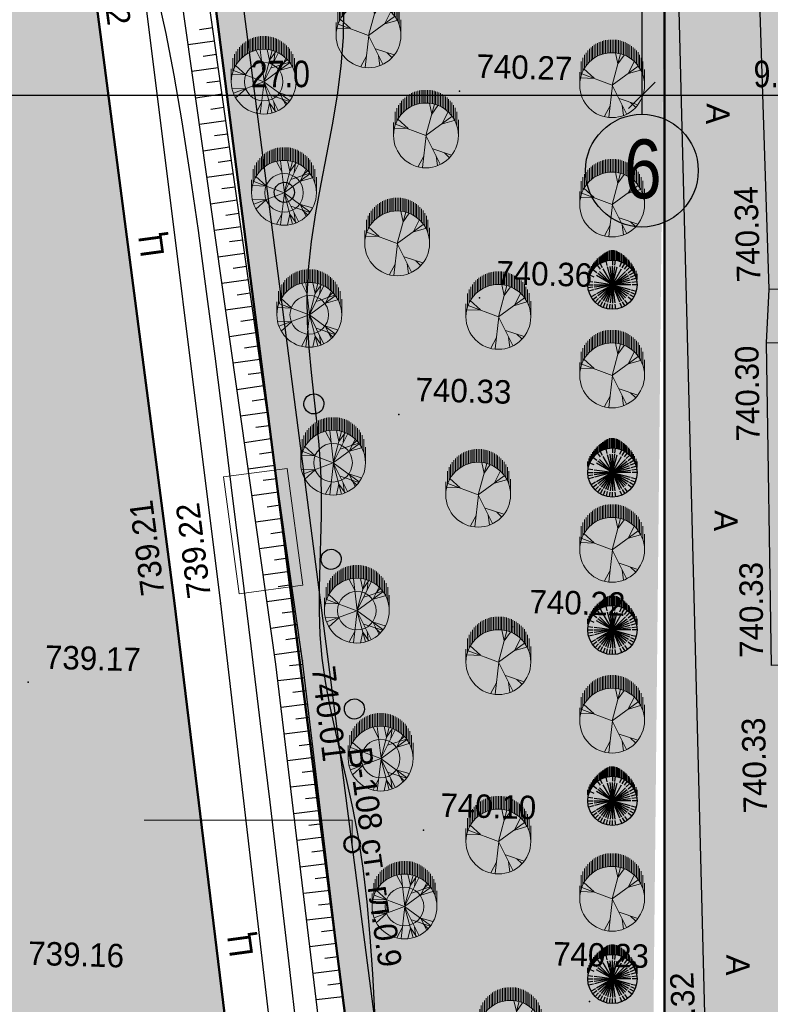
# Model space of a CAD drawing. Header units: millimetres. Extents: x -257011 to 237647566, y 2784933 to 6706507.
# Tile 121 of 256: x 9271319 to 9299345, y 5106666 to 5143418. Entities that reach past the tile are written whole.
import ezdxf

# ---------------------------------------------------------------- set-up
doc = ezdxf.new("R2010")
doc.units = ezdxf.units.MM
doc.header["$LTSCALE"] = 1000
doc.header["$PDMODE"] = 32
doc.header["$PDSIZE"] = 0.3
for name, pattern in [('Д_ТРОТ_ТРУБА', [3, 1.5, -1.5]), ('ДОРОГИ_СТРОЯЩ', [9, 8, -1]), ('Контура низ откосов  Штриховая 0.1-0.5 - - - - - - -', [0.6, 0.1, -0.5]), ('ОТКОС_НИЗ', [1.2, 0.2, -1])]:
    doc.linetypes.add(name, pattern=pattern)
for name, color, linetype in [('(004) Точки рельефа', 7, 'Continuous'), ('(014) Водопровод', 5, 'ИК_Водопровод -------в--------'), ('(025) Дорога', 7, 'Continuous'), ('(031) Горизонтали', 42, 'Continuous'), ('(035) Откосы', 7, 'Continuous'), ('(038) Деревья', 7, 'Continuous'), ('TREE', 74, 'Continuous')]:
    doc.layers.add(name, color=color, linetype=linetype)
for name, color, linetype, lineweight in [('(032) Горизонтали утолщенные', 32, 'Continuous', 30), ('.', 7, 'Continuous', 15), ('Та', 250, 'Continuous', 25), ('Ф А С А Д', 250, 'Continuous', 15)]:
    doc.layers.add(name, color=color, linetype=linetype, lineweight=lineweight)
doc.styles.add('ATTR', font='romans.shx', dxfattribs={"width": 0.8, "height": 0.470416})
doc.styles.add('BM-431', font='txt')
doc.styles.add('D-431', font='txt', dxfattribs={"width": 2})
doc.styles.get("Standard").update_dxf_attribs({"font": 'ARIALN.TTF'})
doc.linetypes.add('KANALIS_K', pattern='A,1,["<",Standard,S=1.8,R=0,X=-0.9,Y=-0.9],3,-1,["К",Standard,S=1.8,R=0,X=-0.9,Y=-0.9],-1,10', length=16)
doc.linetypes.add('ИК_Водопровод -------в--------', pattern='A,9,-0.6,["В",Standard,S=1.2,R=0,X=0,Y=-0.6],-1.2', length=10.8)
doc.dimstyles.new('ISO-25_WS', dxfattribs={"dimscale": 141.414141, "dimtxt": 7, "dimasz": 7, "dimexe": 5, "dimexo": 20, "dimgap": 2, "dimtad": 1, "dimdec": 0, "dimdsep": 46, "dimtxsty": 'Standard', "dimblk": 'OBLIQUE', "dimcen": 2.5, "dimdle": 5, "dimclrd": 5, "dimclre": 5, "dimclrt": 5, "dimadec": 0, "dimazin": 0, "dimtfac": 1, "dimtdec": 0, "dimtmove": 0, "dimatfit": 3, "dimldrblk": 'OBLIQUE', "dimfxl": 0, "dimtolj": 1, "dimtzin": 0, "dimlwd": 30, "dimlwe": 30, "dimarcsym": 0})
pattern_1 = [(95, (-992257.5, -556265.4), (-275.171012, 230.8958947), [127, -381]), (185, (-992199.77, -556196.6), (-230.8958947, -275.171012), [127, -381])]

# ---------------------------------------------------------------- blocks, each defined once
blk = doc.blocks.new('d')
at = {"layer": '(038) Деревья', "color": 30}
blk.add_ellipse((0, 0), major_axis=(0.265, 0.265), ratio=1, start_param=5.497787, end_param=11.780972, dxfattribs=at)
blk = doc.blocks.new('kjvklglhl')
at = {"layer": '(004) Точки рельефа'}
for p in [(323.174, 497.081), (334.932, 490.013), (324.134, 489.394), (334.896, 488.007), (321.242, 484.947), (313.048, 477.771), (314.781, 477.717), (325.716, 477.154), (317.903, 475.66), (307.691, 474.575), (322.604, 469.469), (328.971, 463.246)]:
    blk.add_point(p, dxfattribs=at)
at = {"layer": '(014) Водопровод', "ltscale": 0.5, "flags": 128}
blk.add_lwpolyline([(325.711, 440.112), (326.312, 440.162), (325.744, 440.975), (323.361, 447.342), (313.499, 509.603), (261.079, 502.552), (256.511, 532.162)], dxfattribs=at)
at = {"layer": '(025) Дорога', "linetype": 'Д_ТРОТ_ТРУБА', "flags": 128}
blk.add_lwpolyline([(269.368, 515.247), (270.684, 506.001), (279.473, 507.345), (281.553, 506.423), (308.542, 510.883), (312.531, 513.649), (318.524, 513.838), (330.524, 514.19), (333.406, 460.634), (331.811, 454.811, 1.56758), (332.906, 443.73, 0.509364), (333.962, 453.359), (336.672, 456.912), (338.021, 457.657), (347.714, 458.292), (347.773, 448.108), (343.552, 448.203), (343.703, 435.09)], format="xyb", dxfattribs=at)
for points in [[(323.251, 418.267), (300.714, 414.809), (283.138, 412.485), (281.122, 413.564), (275.085, 449.451), (270.84, 474.617), (267.554, 498.57), (282.371, 501.061), (308.67, 505.056), (310.788, 503.765), (314.781, 477.717), (318.108, 454.899), (323.251, 418.267)], [(321.731, 420.742), (316.881, 452.353), (313.048, 477.771), (309.058, 502.896), (307.912, 503.399), (283.734, 499.451), (269.193, 497.303), (272.561, 474.353), (276.62, 450.413), (282.198, 415.2), (283.437, 414.157), (320.719, 419.528), (321.731, 420.742)], [(380.155, 490.956), (334.932, 490.013), (334.286, 500.732), (371.231, 501.827), (379.825, 502.082), (379.898, 499.61), (378.901, 499.581)], [(339.712, 480.859), (339.992, 476.24), (335.418, 475.977), (334.896, 488.007), (339.267, 488.21), (339.499, 484.382)]]:
    blk.add_lwpolyline(points, dxfattribs=at)
at = {"layer": '(025) Дорога', "linetype": 'Контура низ откосов  Штриховая 0.1-0.5 - - - - - - -'}
blk.add_lwpolyline([(334.896, 488.007), (334.932, 490.013)], dxfattribs=at)
at = {"layer": '(031) Горизонтали', "flags": 128}
blk.add_lwpolyline([(311.806, 500.262), (312.15, 498.92), (312.491, 497.383), (312.838, 495.643), (313.193, 493.713), (313.557, 491.606), (313.93, 489.34), (314.314, 486.931), (314.708, 484.393), (315.113, 481.742), (315.531, 478.995), (315.96, 476.168), (316.397, 473.28), (316.836, 470.352), (317.272, 467.403), (317.699, 464.454), (318.114, 461.525)], dxfattribs=at)
at = {"layer": '(032) Горизонтали утолщенные'}
blk.add_lwpolyline([(318.749, 500.028), (318.771, 498.974), (318.719, 497.894), (318.607, 496.797), (318.452, 495.689), (318.274, 494.579), (318.092, 493.474), (317.924, 492.383), (317.79, 491.313), (317.707, 490.272), (317.69, 489.266), (317.729, 488.292), (317.812, 487.346), (317.923, 486.421), (318.049, 485.514), (318.176, 484.619), (318.29, 483.732), (318.376, 482.847), (318.426, 481.962), (318.446, 481.075), (318.449, 480.187), (318.447, 479.3), (318.451, 478.415), (318.474, 477.533), (318.528, 476.653), (318.624, 475.779), (318.77, 474.907), (318.96, 474.029), (319.181, 473.134), (319.424, 472.209), (319.676, 471.243), (319.927, 470.224), (320.165, 469.141), (320.379, 467.981), (320.56, 466.739), (320.713, 465.423), (320.844, 464.049), (320.959, 462.631)], dxfattribs=at)
at = {"layer": '(035) Откосы'}
for p, q in [((313.398, 499.107), (313.891, 499.191)), ((312.99, 498.531), (313.975, 498.699)), ((313.566, 498.122), (314.059, 498.206)), ((313.158, 497.545), (314.143, 497.713)), ((313.734, 497.136), (314.227, 497.22)), ((313.326, 496.56), (314.311, 496.728)), ((313.903, 496.151), (314.395, 496.235)), ((313.494, 495.574), (314.479, 495.742)), ((314.071, 495.165), (314.563, 495.249)), ((313.662, 494.589), (314.647, 494.757)), ((314.239, 494.18), (314.731, 494.264)), ((313.83, 493.603), (314.815, 493.771)), ((314.407, 493.194), (314.899, 493.278)), ((313.998, 492.618), (314.983, 492.786)), ((314.575, 492.209), (315.067, 492.293)), ((314.166, 491.632), (315.152, 491.8)), ((314.743, 491.223), (315.236, 491.308)), ((314.334, 490.647), (315.32, 490.815)), ((314.911, 490.238), (315.404, 490.322)), ((314.502, 489.661), (315.488, 489.829)), ((315.079, 489.253), (315.572, 489.337)), ((314.67, 488.676), (315.656, 488.844)), ((315.247, 488.267), (315.74, 488.351)), ((314.838, 487.69), (315.824, 487.858)), ((315.415, 487.282), (315.908, 487.366)), ((315.006, 486.705), (315.992, 486.873)), ((315.583, 486.296), (316.076, 486.38)), ((315.174, 485.719), (316.16, 485.887)), ((315.751, 485.311), (316.244, 485.395)), ((315.342, 484.734), (316.328, 484.902)), ((315.919, 484.325), (316.412, 484.409)), ((315.51, 483.748), (316.496, 483.916)), ((316.087, 483.34), (316.58, 483.424)), ((315.678, 482.763), (316.664, 482.931)), ((316.255, 482.354), (316.748, 482.438)), ((315.846, 481.777), (316.832, 481.945)), ((316.423, 481.369), (316.916, 481.453)), ((316.014, 480.792), (317, 480.96)), ((316.591, 480.383), (317.084, 480.467)), ((316.182, 479.806), (317.168, 479.975)), ((316.759, 479.398), (317.252, 479.482)), ((316.35, 478.821), (317.336, 478.989)), ((316.927, 478.412), (317.42, 478.496)), ((316.518, 477.835), (317.504, 478.004)), ((317.095, 477.427), (317.588, 477.511)), ((316.686, 476.85), (317.672, 477.018)), ((317.263, 476.441), (317.756, 476.525)), ((316.854, 475.865), (317.84, 476.033)), ((317.427, 475.466), (317.921, 475.539)), ((317.006, 474.897), (317.995, 475.045)), ((317.574, 474.477), (318.069, 474.551)), ((317.154, 473.909), (318.143, 474.056)), ((317.722, 473.488), (318.217, 473.562)), ((317.301, 472.92), (318.29, 473.068)), ((317.87, 472.499), (318.364, 472.573)), ((317.449, 471.931), (318.438, 472.079)), ((318.017, 471.511), (318.512, 471.585)), ((317.597, 470.942), (318.586, 471.09)), ((318.165, 470.522), (318.659, 470.596)), ((317.744, 469.954), (318.733, 470.101)), ((318.313, 469.533), (318.807, 469.607)), ((317.892, 468.965), (318.881, 469.113)), ((318.46, 468.544), (318.955, 468.618)), ((318.039, 467.976), (319.028, 468.124)), ((318.608, 467.556), (319.102, 467.63)), ((318.187, 466.988), (319.176, 467.135)), ((318.755, 466.567), (319.25, 466.641)), ((318.335, 465.999), (319.324, 466.146)), ((318.903, 465.578), (319.398, 465.652)), ((318.482, 465.01), (319.471, 465.158)), ((319.051, 464.589), (319.545, 464.663)), ((318.63, 464.021), (319.619, 464.169)), ((319.198, 463.601), (319.693, 463.675)), ((318.778, 463.033), (319.767, 463.18))]:
    blk.add_line(p, q, dxfattribs=at)
blk.add_lwpolyline([(319.844, 457.028), (320.125, 457.17), (320.377, 457.458), (320.534, 458.04), (317.903, 475.66), (312.574, 506.915), (312.192, 507.383), (311.596, 507.687), (310.502, 508.023), (284.392, 504.328), (278.337, 503.244), (265.243, 500.775), (264.939, 500.462), (264.803, 499.989), (265.706, 495.765), (268.865, 477.481), (274.213, 445.131), (280.153, 409.582)], dxfattribs=at)
at = {"layer": '(035) Откосы', "linetype": 'ОТКОС_НИЗ'}
blk.add_lwpolyline([(319.844, 457.028), (319.619, 457.386), (319.514, 458.099), (316.916, 475.502), (311.633, 506.487), (311.551, 506.587), (311.219, 506.757), (310.421, 507.002), (284.551, 503.341), (278.518, 502.26), (265.85, 499.872), (266.688, 495.955), (269.851, 477.647), (275.2, 445.294), (281.12, 409.861), (281.136, 409.822), (281.351, 409.621), (310.666, 409.479), (317.618, 409.281), (323.511, 408.859), (324.497, 408.587)], dxfattribs=at)
at = {"lineweight": 15, "ltscale": 0.1}
blk.add_lwpolyline([(315.472, 478.096), (314.765, 482.438), (317.134, 482.824), (317.84, 478.481)], close=True, dxfattribs=at)
at = {"layer": '(038) Деревья', "color": 30, "linetype": 'Continuous'}
for p in [(316.737, 493.12), (318.061, 485.258), (318.869, 479.478), (319.896, 473.918)]:
    blk.add_blockref('d', p, dxfattribs=at)
at = {"layer": '(004) Точки рельефа', "style": 'D-431'}
for s, rotation, p in [('739.22', 279.0241, (309.414, 502.662)), ('740.34', 93.4498, (334.601, 490.281)), ('740.30', 92.4832, (334.746, 484.329)), ('739.21', 99.0241, (312.692, 478.006)), ('739.22', 98.8598, (314.425, 477.953)), ('740.33', 91.7957, (335.094, 476.255)), ('740.01', 278.4912, (318.257, 475.422)), ('740.33', 92.8904, (335.406, 470.463)), ('740.32', 94.0803, (333.071, 460.899))]:
    blk.add_text(s, height=0.875, rotation=rotation, dxfattribs=at).set_placement(p)
for s, p in [('740.27', (323.774, 497.601)), ('740.36', (324.734, 489.914)), ('740.33', (321.842, 485.467)), ('740.22', (326.316, 477.674)), ('739.17', (308.291, 475.095)), ('740.10', (323.204, 469.989)), ('740.23', (327.566, 464.561)), ('739.16', (307.978, 464.029))]:
    blk.add_text(s, height=0.875, dxfattribs=at).set_placement(p)
at = {"layer": '(014) Водопровод', "color": 0, "linetype": 'Continuous', "style": 'BM-431'}
blk.add_text('В-108 ст. гл.0.9', height=0.875, rotation=279.6164, dxfattribs=at).set_placement((319.7, 472.427))
at = {"layer": '(025) Дорога', "linetype": 'ДОРОГИ_СТРОЯЩ', "style": 'BM-431'}
for s, rotation, p in [('A', 270, (332.405, 496.888)), ('Ц', 99.3824, (312.327, 490.647)), ('A', 270, (333.13, 481.714)), ('Ц', 99.3824, (316.381, 464.625)), ('A', 270, (334.037, 465.143))]:
    blk.add_text(s, height=0.875, rotation=rotation, dxfattribs=at).set_placement(p)
blk = doc.blocks.new('dhdyfh')
at = {"layer": 'TREE', "color": 92, "lineweight": 20}
for p, q in [((10253793, 5665998), (10253793, 5666487)), ((10253854, 5666529), (10253854, 5666039)), ((10253914, 5666083), (10253914, 5666567)), ((10253975, 5666109), (10253975, 5666601)), ((10254035, 5666629), (10254035, 5666140)), ((10254096, 5666652), (10254096, 5666163)), ((10254156, 5666184), (10254156, 5666675)), ((10254217, 5666691), (10254217, 5666204)), ((10254277, 5666217), (10254277, 5666705)), ((10254338, 5666714), (10254338, 5666227)), ((10254398, 5666235), (10254398, 5666724)), ((10254459, 5666724), (10254459, 5666238)), ((10254519, 5666243), (10254519, 5666724)), ((10254580, 5666724), (10254580, 5666240)), ((10254640, 5666233), (10254640, 5666724)), ((10254701, 5666717), (10254701, 5666227)), ((10254761, 5666215), (10254761, 5666706)), ((10254822, 5666693), (10254822, 5666199)), ((10254882, 5666186), (10254882, 5666674)), ((10254943, 5666652), (10254943, 5666166)), ((10255003, 5666140), (10255003, 5666629)), ((10255064, 5666601), (10255064, 5666114)), ((10255125, 5666081), (10255125, 5666565)), ((10255185, 5666529), (10255185, 5666042)), ((10255246, 5665998), (10255246, 5666487)), ((10255306, 5666441), (10255306, 5665949)), ((10253491, 5665666), (10253491, 5666158)), ((10253551, 5665761), (10253551, 5666240)), ((10253612, 5665831), (10253612, 5666323)), ((10253672, 5665895), (10253672, 5666384)), ((10253733, 5665949), (10253733, 5666439)), ((10254443, 5665800), (10254236, 5666193)), ((10254532, 5665031), (10254393, 5666223)), ((10254522, 5665028), (10254837, 5666198)), ((10254522, 5665031), (10255054, 5666100)), ((10254739, 5665821), (10254650, 5666236)), ((10254739, 5665828), (10254966, 5666152)), ((10254897, 5665793), (10254946, 5666154)), ((10255367, 5665893), (10255367, 5666384)), ((10255427, 5666323), (10255427, 5665828)), ((10255488, 5665756), (10255488, 5666256)), ((10255548, 5666158), (10255548, 5665664)), ((10253370, 5665419), (10253370, 5665908)), ((10253430, 5665555), (10253430, 5666052)), ((10254522, 5665028), (10255488, 5665736)), ((10254778, 5665531), (10255478, 5665762)), ((10255123, 5665467), (10255340, 5665898)), ((10255212, 5665677), (10255390, 5665854)), ((10255609, 5665574), (10255609, 5666055)), ((10255669, 5665911), (10255669, 5665409)), ((10253309, 5665030), (10253309, 5665514)), ((10254519, 5665030), (10253387, 5665451)), ((10253851, 5665290), (10253466, 5665636)), ((10255133, 5665459), (10255577, 5665590)), ((10255730, 5665030), (10255730, 5665615)), ((10253851, 5665282), (10253348, 5665297))]:
    blk.add_line(p, q, dxfattribs=at)
at = {"layer": 'TREE', "color": 30, "lineweight": 20, "true_color": 0xf8991e}
for p, q in [((10254519, 5665030), (10253387, 5664608)), ((10254532, 5665028), (10254393, 5663836)), ((10254522, 5665031), (10254837, 5663861)), ((10254522, 5665031), (10255488, 5664323)), ((10254522, 5665028), (10255054, 5663959)), ((10253851, 5664777), (10253348, 5664762)), ((10253851, 5664769), (10253466, 5664423)), ((10254443, 5664259), (10254236, 5663866)), ((10254739, 5664238), (10254650, 5663823)), ((10254778, 5664528), (10255478, 5664297)), ((10254897, 5664266), (10254946, 5663905)), ((10255123, 5664592), (10255340, 5664161)), ((10255133, 5664600), (10255577, 5664469)), ((10255212, 5664382), (10255390, 5664205)), ((10254739, 5664231), (10254966, 5663908))]:
    blk.add_line(p, q, dxfattribs=at)
blk.add_circle((10254519, 5665030), 1210, dxfattribs=at)
at = {"layer": 'TREE', "color": 92, "lineweight": 20}
blk.add_circle((10254519, 5665030), 720, dxfattribs=at)
at = {"layer": 'TREE', "color": 30, "lineweight": 20, "true_color": 0xf8991e, "style": 'ATTR', "width": 0.8, "flags": 9}
for p in [(10254522, 5665031), (10254522, 5665028)]:
    blk.add_attdef('ESTCODE', p, '', height=14.1, rotation=90, dxfattribs=at)
blk = doc.blocks.new('16')
h = blk.add_hatch(color=256)
h.dxf.hatch_style = 1
h.set_gradient(color1=(153, 204, 102), one_color=1, tint=1, name='SPHERICAL')
h.paths.add_polyline_path([(16382639, 10776741, 1), (16386324, 10776741, 1)])
blk.add_circle((16384481, 10776741), 1842)
at = {"layer": 'TREE'}
for p, q in [((16383584, 10777909), (16383360, 10778202)), ((16383746, 10778014), (16383560, 10778336)), ((16384102, 10778156), (16384005, 10778520)), ((16384290, 10778196), (16384241, 10778567)), ((16384481, 10778583), (16384481, 10778214)), ((16384673, 10778196), (16384722, 10778567)), ((16384938, 10778583), (16385310, 10778583)), ((16385044, 10778100), (16385186, 10778442)), ((16385074, 10778491), (16385524, 10778491)), ((16385282, 10778398), (16385700, 10778398)), ((16385378, 10777909), (16385603, 10778202)), ((16385450, 10778306), (16385862, 10778306)), ((16385595, 10778214), (16385999, 10778214)), ((16383119, 10777305), (16382780, 10777445)), ((16383208, 10777476), (16382886, 10777662)), ((16383317, 10777634), (16383020, 10777862)), ((16383442, 10777780), (16383179, 10778043)), ((16384481, 10776741), (16383285, 10777431)), ((16384481, 10776741), (16383384, 10777583)), ((16384481, 10776741), (16383504, 10777717)), ((16384481, 10776741), (16383643, 10777834)), ((16384481, 10776741), (16383791, 10777937)), ((16384481, 10776741), (16384124, 10778075)), ((16384481, 10776741), (16384302, 10778103)), ((16384481, 10778122), (16384481, 10776741)), ((16384481, 10776741), (16384661, 10778103)), ((16384481, 10776741), (16385172, 10777937)), ((16384481, 10776741), (16385320, 10777834)), ((16384481, 10776741), (16385458, 10777717)), ((16384481, 10776741), (16385678, 10777431)), ((16385646, 10777634), (16385943, 10777862)), ((16385701, 10778122), (16386115, 10778122)), ((16385755, 10777476), (16386077, 10777662)), ((16385799, 10778030), (16386226, 10778030)), ((16385881, 10777938), (16386324, 10777938)), ((16385956, 10777846), (16386436, 10777846)), ((16386517, 10777754), (16386019, 10777754)), ((16386085, 10777662), (16386598, 10777662)), ((16386124, 10777569), (16386671, 10777569)), ((16386744, 10777477), (16386171, 10777477)), ((16382639, 10776741), (16383008, 10776741)), ((16383020, 10776933), (16382655, 10776981)), ((16383056, 10777122), (16382702, 10777217)), ((16384481, 10776741), (16383100, 10776741)), ((16384481, 10776741), (16383114, 10776920)), ((16384481, 10776741), (16383114, 10776561)), ((16384481, 10776741), (16383147, 10777098)), ((16384481, 10776741), (16383207, 10777268)), ((16384481, 10776741), (16383207, 10776213)), ((16384481, 10776741), (16383285, 10776050)), ((16384481, 10776741), (16383384, 10775898)), ((16384481, 10776741), (16383504, 10775764)), ((16384481, 10776741), (16383643, 10775648)), ((16384481, 10776741), (16383791, 10775544)), ((16384481, 10776741), (16383956, 10775471)), ((16384481, 10776741), (16384124, 10775406)), ((16384481, 10776741), (16385816, 10777098)), ((16384481, 10776741), (16385848, 10776920)), ((16384481, 10776741), (16385863, 10776741)), ((16384481, 10776741), (16385458, 10775764)), ((16384481, 10776741), (16385816, 10776383)), ((16384481, 10776741), (16385678, 10776050)), ((16384481, 10776741), (16385848, 10776561)), ((16384481, 10776741), (16385320, 10775648)), ((16384481, 10776741), (16385172, 10775544)), ((16384481, 10776741), (16384839, 10775406)), ((16384481, 10776741), (16385007, 10775471)), ((16384481, 10776741), (16384661, 10775378)), ((16384481, 10775359), (16384481, 10776741)), ((16385907, 10777122), (16386261, 10777217)), ((16386324, 10776741), (16385955, 10776741)), ((16386812, 10777385), (16386207, 10777385)), ((16386238, 10777293), (16386872, 10777293)), ((16386924, 10777201), (16386269, 10777201)), ((16386289, 10777109), (16386975, 10777109)), ((16387013, 10777017), (16386304, 10777017)), ((16386316, 10776925), (16387043, 10776925)), ((16387056, 10776833), (16386320, 10776833)), ((16386328, 10776741), (16387065, 10776741)), ((16383020, 10776548), (16382655, 10776500)), ((16383119, 10776176), (16382780, 10776036)), ((16383208, 10776005), (16382886, 10775819)), ((16385755, 10776005), (16386077, 10775819)), ((16385844, 10776176), (16386183, 10776036)), ((16385942, 10776548), (16386308, 10776500)), ((16386171, 10776004), (16386744, 10776004)), ((16386812, 10776096), (16386211, 10776096)), ((16386242, 10776188), (16386872, 10776188)), ((16386928, 10776280), (16386262, 10776280)), ((16386285, 10776372), (16386975, 10776372)), ((16387005, 10776464), (16386305, 10776464)), ((16386313, 10776556), (16387035, 10776556)), ((16387056, 10776648), (16386324, 10776648)), ((16383317, 10775847), (16383020, 10775619)), ((16383584, 10775572), (16383360, 10775279)), ((16383746, 10775467), (16383560, 10775145)), ((16383918, 10775381), (16383776, 10775039)), ((16384102, 10775325), (16384005, 10774961)), ((16384481, 10774898), (16384481, 10775267)), ((16384673, 10775285), (16384722, 10774914)), ((16384861, 10775325), (16384958, 10774961)), ((16385044, 10775381), (16385186, 10775039)), ((16385217, 10775467), (16385402, 10775145)), ((16385378, 10775572), (16385603, 10775279)), ((16385521, 10775701), (16385784, 10775438)), ((16385587, 10775267), (16385995, 10775267)), ((16385646, 10775847), (16385943, 10775619)), ((16386119, 10775359), (16385697, 10775359)), ((16385795, 10775451), (16386230, 10775451)), ((16386333, 10775543), (16385881, 10775543)), ((16385956, 10775635), (16386427, 10775635)), ((16386517, 10775727), (16386023, 10775727)), ((16386081, 10775819), (16386603, 10775819)), ((16386680, 10775912), (16386132, 10775912)), ((16384868, 10774898), (16385306, 10774898)), ((16385511, 10774991), (16385058, 10774991)), ((16385310, 10775083), (16385695, 10775083)), ((16385849, 10775175), (16385446, 10775175))]:
    blk.add_line(p, q, dxfattribs=at)
at = {"layer": 'TREE', "style": 'ATTR', "width": 0.8, "flags": 9}
blk.add_attdef('ESTCODE', (16384481, 10776741), '', height=21.5, dxfattribs=at)
blk = doc.blocks.new('17')
at = {"layer": 'TREE', "color": 68, "lineweight": 20, "true_color": 0x306100}
for p, q in [((16375547, 10777897), (16376284, 10777897)), ((16375547, 10776055), (16376189, 10777778)), ((16375932, 10777072), (16375955, 10777838)), ((16375943, 10777072), (16376470, 10777658)), ((16376140, 10777805), (16376884, 10777805)), ((16376347, 10777713), (16377104, 10777713)), ((16376516, 10777620), (16377265, 10777620)), ((16376661, 10777528), (16377389, 10777528)), ((16376767, 10777436), (16377515, 10777436)), ((16376865, 10777344), (16377610, 10777344)), ((16376947, 10777252), (16377692, 10777252)), ((16377022, 10777160), (16377766, 10777160)), ((16377829, 10777068), (16377084, 10777068)), ((16377151, 10776976), (16377888, 10776976)), ((16377190, 10776884), (16377939, 10776884)), ((16374374, 10776171), (16373777, 10776487)), ((16377982, 10776792), (16377237, 10776792)), ((16378017, 10776699), (16377272, 10776699)), ((16377304, 10776607), (16378052, 10776607)), ((16378077, 10776515), (16377335, 10776515)), ((16377355, 10776423), (16378098, 10776423)), ((16378111, 10776331), (16377369, 10776331)), ((16375545, 10776036), (16373730, 10776246)), ((16375545, 10776051), (16373917, 10775240)), ((16375545, 10776051), (16377325, 10775571)), ((16375545, 10776051), (16376623, 10774580)), ((16376751, 10775721), (16377384, 10775856)), ((16378115, 10775778), (16377370, 10775778)), ((16377378, 10775870), (16378127, 10775870)), ((16377381, 10776239), (16378126, 10776239)), ((16378126, 10776147), (16377386, 10776147)), ((16378126, 10775963), (16377390, 10775963)), ((16377394, 10776055), (16378126, 10776055)), ((16374386, 10775481), (16373835, 10775406)), ((16374784, 10775661), (16374433, 10774595)), ((16376763, 10775721), (16377255, 10775376)), ((16377939, 10775226), (16377198, 10775226)), ((16377237, 10775318), (16377982, 10775318)), ((16378017, 10775410), (16377276, 10775410)), ((16377308, 10775502), (16378050, 10775502)), ((16378080, 10775594), (16377327, 10775594)), ((16377351, 10775686), (16378099, 10775686)), ((16374561, 10775000), (16374292, 10774730)), ((16376201, 10775120), (16376400, 10774445)), ((16376213, 10775135), (16376868, 10774805)), ((16377515, 10774673), (16376763, 10774673)), ((16376861, 10774765), (16377610, 10774765)), ((16377696, 10774857), (16376947, 10774857)), ((16377022, 10774949), (16377766, 10774949)), ((16377829, 10775042), (16377088, 10775042)), ((16377147, 10775134), (16377884, 10775134)), ((16375547, 10774213), (16376438, 10774213)), ((16376888, 10774305), (16376124, 10774305)), ((16376376, 10774397), (16377108, 10774397)), ((16377265, 10774489), (16376512, 10774489)), ((16376652, 10774581), (16377414, 10774581))]:
    blk.add_line(p, q, dxfattribs=at)
blk.add_circle((16375547, 10776055), 1842, dxfattribs=at)
at = {"layer": 'TREE', "color": 68, "lineweight": 20, "true_color": 0x306100, "style": 'ATTR', "width": 0.8, "flags": 9}
blk.add_attdef('ESTCODE', (16375545, 10776051), '', height=21.5, dxfattribs=at)
blk = doc.blocks.new('_Oblique')
at = {"color": 0, "linetype": 'ByBlock', "lineweight": -2}
blk.add_line((-0.5, -0.5), (0.5, 0.5), dxfattribs=at)
blk = doc.blocks.new('*D1816')
at = {"color": 5, "lineweight": 30, "ltscale": 1000, "transparency": 16777216}
for p, q in [((9266395, 5142516), (9266395, 5128130)), ((9293395, 5142516), (9293395, 5128130)), ((9265688, 5128837), (9294102, 5128837))]:
    blk.add_line(p, q, dxfattribs=at)
at = {"layer": 'Defpoints', "color": 0, "lineweight": 50, "ltscale": 1000, "transparency": 16777216}
for p in [(9266395, 5145344), (9293395, 5145344), (9293395, 5128837)]:
    blk.add_point(p, dxfattribs=at)
at = {"color": 5, "lineweight": 30, "ltscale": 1000, "transparency": 16777216, "xscale": 989.89898989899, "yscale": 989.89898989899, "zscale": 989.89898989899, "rotation": 180}
blk.add_blockref('_Oblique', (9266395, 5128837), dxfattribs=at)
at = {"color": 5, "lineweight": 30, "ltscale": 1000, "transparency": 16777216, "xscale": 989.89898989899, "yscale": 989.89898989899, "zscale": 989.89898989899}
blk.add_blockref('_Oblique', (9293395, 5128837), dxfattribs=at)
at = {"color": 5, "lineweight": 50, "ltscale": 1000, "transparency": 16777216, "insert": (9279895, 5129626), "char_height": 989.9, "attachment_point": 5, "bg_fill": 1, "box_fill_scale": 1.1, "bg_fill_color": 255, "bg_fill_transparency": 0}
blk.add_mtext('\\A1;27.0', dxfattribs=at)
blk = doc.blocks.new('*D1825')
at = {"color": 5, "lineweight": 30, "ltscale": 1000, "transparency": 16777216}
for p, q in [((9293395, 5142516), (9293395, 5128130)), ((9303309, 5130974), (9303309, 5128130)), ((9292688, 5128837), (9304016, 5128837))]:
    blk.add_line(p, q, dxfattribs=at)
at = {"layer": 'Defpoints', "color": 0, "lineweight": 50, "ltscale": 1000, "transparency": 16777216}
for p in [(9293395, 5145344), (9303309, 5133803), (9303309, 5128837)]:
    blk.add_point(p, dxfattribs=at)
at = {"color": 5, "lineweight": 30, "ltscale": 1000, "transparency": 16777216, "xscale": 989.89898989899, "yscale": 989.89898989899, "zscale": 989.89898989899, "rotation": 180}
blk.add_blockref('_Oblique', (9293395, 5128837), dxfattribs=at)
at = {"color": 5, "lineweight": 30, "ltscale": 1000, "transparency": 16777216, "xscale": 989.89898989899, "yscale": 989.89898989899, "zscale": 989.89898989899}
blk.add_blockref('_Oblique', (9303309, 5128837), dxfattribs=at)
at = {"color": 5, "lineweight": 50, "ltscale": 1000, "transparency": 16777216, "insert": (9298352, 5129626), "char_height": 989.9, "attachment_point": 5, "bg_fill": 1, "box_fill_scale": 1.1, "bg_fill_color": 255, "bg_fill_transparency": 0}
blk.add_mtext('\\A1;9.9', dxfattribs=at)
blk = doc.blocks.new('rfregd')
at = {"layer": '.', "lineweight": 50, "ltscale": 1000, "transparency": 33554687}
h = blk.add_hatch(color=256, dxfattribs=at)
h.dxf.hatch_style = 1
h.set_gradient(color1=(132, 132, 132), color2=(132, 132, 132), tint=1)
edge = h.paths.add_edge_path()
edge.add_line((9300965.6, 5093610.5), (9336928.5, 5094386.8))
edge.add_line((9336928.5, 5094386.8), (9336928.5, 5096299.4))
edge.add_line((9336928.5, 5096299.4), (9353071, 5096299.4))
edge.add_line((9353071, 5096299.4), (9353071, 5095582.8))
edge.add_line((9353071, 5095582.8), (9355697.3, 5095582.8))
edge.add_line((9355697.3, 5095582.8), (9355697.3, 5132933))
edge.add_line((9355697.3, 5132933), (9354882, 5132948.3))
edge.add_line((9354882, 5132948.3), (9354907.6, 5146710.3))
edge.add_line((9354907.6, 5146710.3), (9355747.7, 5146710.3))
edge.add_line((9355747.7, 5146710.3), (9355747.7, 5159068.8))
edge.add_line((9355747.7, 5159068.8), (9300083.3, 5159068.8))
edge.add_arc((9300146.7, 5157667.5), 1402.7, 92.5888, 177.77629)
edge.add_line((9298745, 5157722), (9298745, 5163180.1))
edge.add_line((9298745, 5163180.1), (9362653.4, 5162525.8))
edge.add_line((9362653.4, 5162525.8), (9362653.4, 5149977.2))
edge.add_line((9362653.4, 5149977.2), (9365428.3, 5149977.2))
edge.add_line((9365428.3, 5149977.2), (9365407.3, 5129768.8))
edge.add_line((9365407.3, 5129768.8), (9362523.2, 5129765.8))
edge.add_line((9362523.2, 5129765.8), (9362558, 5096504.4))
edge.add_line((9362558, 5096504.4), (9372517.7, 5096754.6))
edge.add_line((9372517.7, 5096754.6), (9374343.8, 5096666.4))
edge.add_line((9374343.8, 5096666.4), (9374301.5, 5095789.9))
edge.add_line((9374301.5, 5095789.9), (9374125.4, 5092148.3))
edge.add_line((9374125.4, 5092148.3), (9370781.8, 5092415.2))
edge.add_line((9370781.8, 5092415.2), (9370570.7, 5090644.2))
edge.add_line((9370570.7, 5090644.2), (9300416.5, 5089116.5))
edge.add_line((9300416.5, 5089116.5), (9298996.1, 5088355.4))
edge.add_line((9298996.1, 5088355.4), (9296234.2, 5084959.1))
edge.add_line((9296234.2, 5084959.1), (9294245, 5086345.3))
edge.add_line((9294245, 5086345.3), (9294245, 5135194.4))
edge.add_line((9294245, 5135194.4), (9298745, 5135194.4))
edge.add_line((9298745, 5135194.4), (9298745, 5095642.2))
edge.add_arc((9300842.8, 5095705.7), 2098.7, 181.73253, 273.35532)
at = {"lineweight": 30}
h = blk.add_hatch(color=256, dxfattribs=at)
h.set_gradient(color1=(255, 255, 255), one_color=1, tint=1)
h.paths.add_polyline_path([(9293553.5, 5128124.3, 1), (9293236.6, 5123925.6, 1)])
at = {"layer": 'Ф А С А Д', "linetype": 'KANALIS_K', "ltscale": 1000}
h = blk.add_hatch(dxfattribs=at)
h.set_pattern_fill('CROSS', color=92, scale=40, angle=95)
h.set_pattern_definition(pattern_1)
h.paths.add_polyline_path([(9298745, 5156393.3), (9327763.9, 5156913.2), (9327763.9, 5148430.3), (9298745, 5148430.3)], flags=17)
h.paths.add_polyline_path([(9298745, 5132295.9), (9342603.2, 5132295.9), (9342603.2, 5121390), (9298745, 5121390)], flags=17)
h.paths.add_polyline_path([(9298745, 5134143.9), (9302482.1, 5134143.9), (9302482.1, 5137555.3), (9300614, 5137555.3), (9300614, 5141082.2), (9302482.1, 5141082.2), (9302482.1, 5146582.3), (9298745, 5146582.3)], flags=17)
h.paths.add_polyline_path([(9298745, 5107508), (9302482.1, 5107508), (9302482.1, 5112310.9), (9301501.8, 5112310.9), (9301501.8, 5115837.9), (9302482.1, 5115837.9), (9302482.1, 5119557.5), (9298745, 5119557.5)], flags=17)
edge = h.paths.add_edge_path()
edge.add_line((9300965.6, 5093610.5), (9336928.5, 5094386.8))
edge.add_line((9336928.5, 5094386.8), (9336928.5, 5105783.9))
edge.add_line((9336928.5, 5105783.9), (9298745, 5105783.9))
edge.add_line((9298745, 5105783.9), (9298745, 5095642.2))
edge.add_arc((9300842.8, 5095705.7), 2098.7, 181.73253, 273.35532)
h.paths.add_polyline_path([(9353079, 5095582.8), (9355697.3, 5095582.8), (9355697.3, 5132933), (9353079, 5132933)])
edge = h.paths.add_edge_path()
edge.add_line((9257090.4, 5158217.3), (9228094.9, 5158217.8))
edge.add_line((9228094.9, 5158217.8), (9258472, 5167702.7))
edge.add_line((9258472, 5167702.7), (9265169.7, 5168095.6))
edge.add_line((9265169.7, 5168095.6), (9347042, 5166488.3))
edge.add_line((9347042, 5166488.3), (9362653.4, 5165705.3))
edge.add_line((9362653.4, 5165705.3), (9374996.8, 5164845.5))
edge.add_line((9374996.8, 5164845.5), (9374101.9, 5098008.1))
edge.add_line((9374101.9, 5098008.1), (9372517.7, 5096754.6))
edge.add_line((9372517.7, 5096754.6), (9362541.6, 5096504.7))
edge.add_line((9362541.6, 5096504.7), (9362541.6, 5129768.8))
edge.add_line((9362541.6, 5129768.8), (9365428.3, 5129768.8))
edge.add_line((9365428.3, 5129768.8), (9365428.3, 5149977.2))
edge.add_line((9365428.3, 5149977.2), (9362653.4, 5149977.2))
edge.add_line((9362653.4, 5149977.2), (9362653.4, 5162525.8))
edge.add_line((9362653.4, 5162525.8), (9298745, 5163180.1))
edge.add_line((9298745, 5163180.1), (9298745, 5166594.4))
edge.add_line((9298745, 5166594.4), (9259045, 5166594.4))
edge.add_line((9259045, 5166594.4), (9259045, 5159954.8))
edge.add_arc((9257090.4, 5160185.5), 1968.2, 270, 353.26673, ccw=False)
h.paths.add_polyline_path([(9352694.5, 5146700.8), (9355747.7, 5146700.8), (9355747.7, 5159068.8), (9352694.5, 5159068.8)], flags=17)
h = blk.add_hatch(dxfattribs=at)
h.set_pattern_fill('CROSS', color=92, scale=40, angle=95)
h.set_pattern_definition([(95, (-992257.5, -714881.56), (-275.171012, 230.8958947), [127, -381]), (185, (-992199.77, -714812.76), (-230.8958947, -275.171012), [127, -381])])
h.paths.add_polyline_path([(9262597.1, 5134536.3), (9267487, 5135194.4), (9272644.5, 5135194.4), (9275098.7, 5116332.3), (9275926.1, 5109973.4), (9279042.5, 5084457.5), (9283002.1, 5052722.7), (9281956.4, 5051538), (9263247.3, 5049377.2), (9244538.2, 5047216.4), (9243328.9, 5048293.9), (9238743.1, 5083649.7), (9235358.2, 5107694.8), (9232637.3, 5130730.3)])
h = blk.add_hatch(dxfattribs=at)
h.set_pattern_fill('CROSS', color=92, scale=40, angle=95)
h.set_pattern_definition(pattern_1)
edge = h.paths.add_edge_path()
edge.add_line((9293745, 5086444.7), (9294245, 5135194.4))
edge.add_line((9294245, 5135194.4), (9277092, 5135194.4))
edge.add_line((9277092, 5135194.4), (9283305, 5086727.8))
edge.add_line((9283305, 5086727.8), (9291890, 5086727.8))
edge.add_arc((9291890, 5080508.5), 6219.3, 72.64605, 90, ccw=False)
at = {"lineweight": 50, "ltscale": 1000}
for p, q in [((9283305, 5086727.8), (9277092, 5135194.4)), ((9294245, 5135194.4), (9294245, 5116732.3))]:
    blk.add_line(p, q, dxfattribs=at)
at = {"lineweight": 30, "ltscale": 1000}
blk.add_lwpolyline([(9294245, 5086345.3), (9294245, 5135194.4), (9298745, 5135194.4), (9298745, 5095642.2, 0.4225337), (9300965.6, 5093610.5)], format="xyb", dxfattribs=at)
at = {"lineweight": 50, "ltscale": 1000}
for points in [[(9267487, 5135194.4), (9272644.5, 5135194.4), (9273213.2, 5130823.2), (9275926.1, 5109973.4), (9279042.5, 5084457.5), (9283002.1, 5052722.7), (9281956.4, 5051538), (9263247.3, 5049377.2), (9244538.2, 5047216.4), (9243328.9, 5048293.9), (9238743.1, 5083649.7), (9235358.2, 5107694.8), (9232637.3, 5130730.3), (9267487, 5135194.4)], [(9294245, 5086264.6), (9294245, 5116732.3)]]:
    blk.add_lwpolyline(points, dxfattribs=at)
at = {"color": 5, "lineweight": 0, "ltscale": 1000}
blk.add_lwpolyline([(9282576.7, 5100876), (9282576.7, 5101778.2), (9274806.5, 5101778.2)], dxfattribs=at)
at = {"color": 162, "lineweight": 30}
blk.add_circle((9293395, 5126025), 2105.3, dxfattribs=at)
at = {"color": 5, "lineweight": 50, "ltscale": 1000}
blk.add_circle((9282576.7, 5100876), 294.3, dxfattribs=at)
at = {"lineweight": 5, "xscale": 999.9999999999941, "yscale": 999.9999999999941, "zscale": 999.9999999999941, "rotation": 358.3893224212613}
blk.add_blockref('kjvklglhl', (8949572.3, 4641190.3), dxfattribs=at)
at = {"color": 150, "lineweight": 100, "rotation": 90}
for name, p, xscale, yscale, zscale in [('17', (16362939.2, -5627483.3), 0.6569891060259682, 0.6569891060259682, 0.6569891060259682), ('17', (16372033.4, -5629342.1), 0.6569891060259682, 0.6569891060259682, 0.6569891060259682), ('17', (16365082.7, -5631218.2), 0.6569891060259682, 0.6569891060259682, 0.6569891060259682), ('17', (16372033.4, -5633798.2), 0.6569891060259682, 0.6569891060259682, 0.6569891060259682), ('17', (16364009.7, -5635247.3), 0.6569891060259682, 0.6569891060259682, 0.6569891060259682), ('16', (14665128.7, -3046853.3), 0.4985583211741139, 0.4985583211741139, 0.4985583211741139), ('17', (16367788.7, -5637992.2), 0.6569891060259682, 0.6569891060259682, 0.6569891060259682), ('17', (16372033.4, -5640176.1), 0.6569891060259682, 0.6569891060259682, 0.6569891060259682), ('16', (14665128.7, -3053863.8), 0.4985583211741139, 0.4985583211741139, 0.4985583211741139), ('17', (16367033.9, -5644629), 0.6569891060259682, 0.6569891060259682, 0.6569891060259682), ('17', (16372033.4, -5646685.4), 0.6569891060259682, 0.6569891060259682, 0.6569891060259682), ('16', (14665128.7, -3059740.6), 0.4985583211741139, 0.4985583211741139, 0.4985583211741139), ('17', (16367788.7, -5650879.4), 0.6569891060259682, 0.6569891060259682, 0.6569891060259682), ('17', (16372033.4, -5653063.4), 0.6569891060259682, 0.6569891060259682, 0.6569891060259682), ('16', (14665128.7, -3066119.6), 0.4985583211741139, 0.4985583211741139, 0.4985583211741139), ('17', (16367788.7, -5657575.7), 0.6569891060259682, 0.6569891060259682, 0.6569891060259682), ('17', (16372033.4, -5659711.4), 0.6569891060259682, 0.6569891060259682, 0.6569891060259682), ('16', (14665128.7, -3072767.7), 0.4985583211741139, 0.4985583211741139, 0.4985583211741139), ('17', (16368239.8, -5664714.7), 0.6569891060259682, 0.6569891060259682, 0.6569891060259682)]:
    blk.add_blockref(name, p, dxfattribs=dict(at, xscale=xscale, yscale=yscale, zscale=zscale))
at = {"lineweight": 50}
for p in [(-975244, -535686.9), (-974484.6, -539834.4), (-973542.3, -544388), (-972653.6, -549909.8), (-971764.8, -555431.7), (-970876.1, -560953.5), (-969987.4, -566475.3)]:
    blk.add_blockref('dhdyfh', p, dxfattribs=at)
at = {"layer": 'Та', "insert": (9293431.1, 5127188.2), "char_height": 2200, "width": 5978.766, "attachment_point": 2}
blk.add_mtext('{\\C162;6}', dxfattribs=at)
at = {"lineweight": 50, "ltscale": 1000}
for base, p1, p2, text, picture, middle in [((9293395, 5128837.4), (9266395, 5145344.4), (9293395, 5145344.4), '27.0', '*D1816', (9279895, 5129625.6)), ((9303308.8, 5128837.4), (9293395, 5145344.4), (9303308.8, 5133802.6), '9.9', '*D1825', (9298351.9, 5129625.6))]:
    dim = blk.add_linear_dim(base=base, p1=p1, p2=p2, text=text, dimstyle='ISO-25_WS', override={"dimtmove": 1, "dimtfill": 2, "dimtfillclr": 255}, dxfattribs=at)
    dim.commit()
    dim.dimension.update_dxf_attribs({"geometry": picture, "text_midpoint": middle})

msp = doc.modelspace()

# ---------------------------------------------------------------- block references
at = {"lineweight": 50}
msp.add_blockref('rfregd', (1154.361, 11760.578), dxfattribs=at)

doc.saveas('drawing.dxf')
